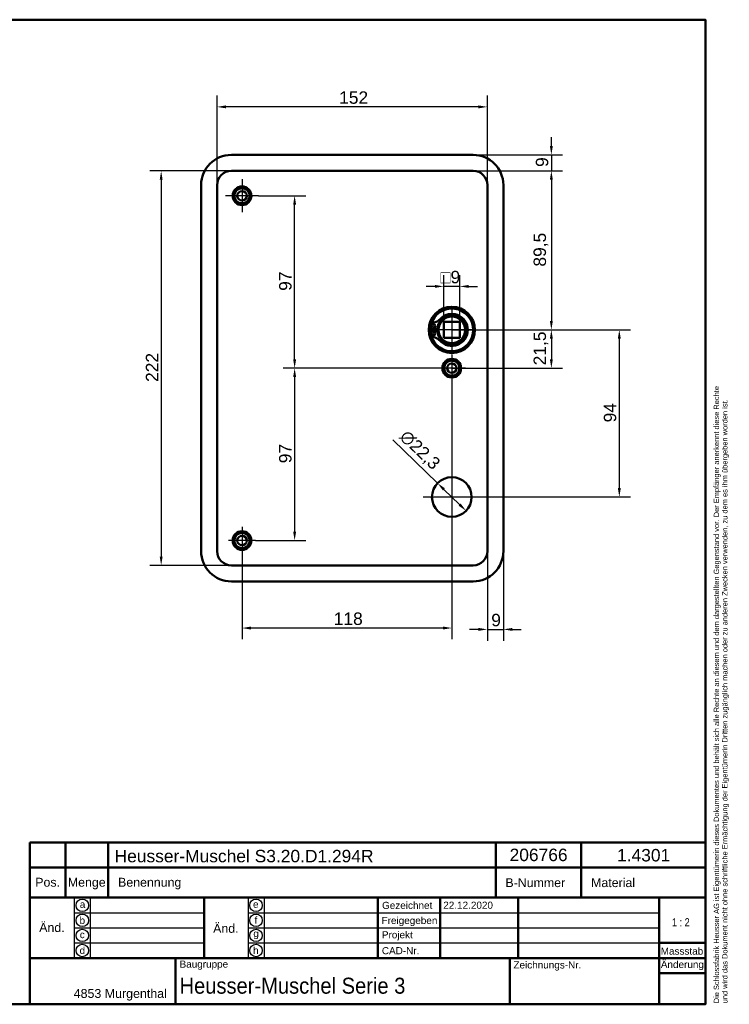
# Model space of a CAD drawing. Header units: millimetres. Extents: x 20 to 833, y 20 to 574.
# Tile 4 of 4: x 434 to 833, y 20 to 574. Entities that reach past the tile are written whole.
import ezdxf
from ezdxf.enums import TextEntityAlignment as Align

# ---------------------------------------------------------------- set-up
doc = ezdxf.new("R2010")
doc.units = ezdxf.units.MM
doc.header["$LTSCALE"] = 2
for name, color, linetype, lineweight in [('Bemaßungen(DIN)', 7, 'Continuous', 25), ('Mittelpunktmarkierung(DIN)', 7, 'Continuous', 25), ('Sichtbare Kanten(DIN)', 7, 'Continuous', 50), ('Skizziergeometrie(DIN)', 7, 'Continuous', 50), ('Skizzierlinie(DIN)', 7, 'Continuous', 25), ('Symbole(DIN)', 7, 'Continuous', 25)]:
    doc.layers.add(name, color=color, linetype=linetype, lineweight=lineweight)
doc.styles.add('Aktuell-DIN', font='arial.ttf')
doc.styles.add('STANDARD-DIN~0', font='arial.ttf')
doc.styles.add('Textstil10', font='arial.ttf')
doc.styles.add('Textstil41', font='arial.ttf', dxfattribs={"width": 0.8})
doc.styles.add('Textstil83', font='arial.ttf', dxfattribs={"width": 0.8})
doc.dimstyles.new('CAD-LAN', dxfattribs={"dimscale": 2, "dimtxt": 3.5, "dimasz": 2.5, "dimexe": 3.175, "dimexo": 0, "dimgap": 0.8, "dimtad": 1, "dimrnd": 1e-08, "dimtxsty": 'STANDARD-DIN~0', "dimcen": 0.09, "dimdle": 10, "dimclrd": 250, "dimclre": 250, "dimclrt": 250, "dimadec": 0, "dimazin": 2, "dimtfac": 1, "dimtmove": 0, "dimatfit": 3, "dimfxl": 1, "dimtolj": 1, "dimtzin": 0, "dimlwd": 25, "dimlwe": 25, "dimarcsym": 0})

# ---------------------------------------------------------------- blocks, each defined once
blk = doc.blocks.new('Ränder Standardrahmen')
at = {"layer": 'Skizziergeometrie(DIN)', "flags": 128}
blk.add_lwpolyline([(10, 10), (10, 287), (410, 287), (410, 10), (10, 10)], dxfattribs=at)
blk = doc.blocks.new('Schriftfelder Heusser')
at = {"layer": 'Skizziergeometrie(DIN)'}
for p, q in [((101, 229.92), (101, 236.92)), ((101, 236.92), (291, 236.92)), ((111, 229.92), (111, 236.92)), ((123, 229.92), (123, 236.92)), ((232, 229.92), (232, 236.92)), ((256, 229.92), (256, 236.92)), ((291, 236.92), (291, 229.92)), ((101, 191.42), (101, 229.92)), ((101, 229.92), (291, 229.92)), ((111, 229.92), (111, 221.42)), ((123, 229.92), (123, 221.42)), ((232, 229.92), (232, 221.42)), ((256, 229.92), (256, 221.42)), ((291, 229.92), (291, 191.42)), ((101, 221.42), (291, 221.42)), ((150, 221.42), (150, 204.42)), ((198.85, 221.42), (198.85, 204.42)), ((216.35, 221.42), (216.35, 204.42)), ((238.35, 221.42), (238.35, 204.42)), ((278, 221.42), (278, 191.42)), ((278, 208.67), (291, 208.67)), ((101, 204.42), (291, 204.42)), ((142, 204.42), (142, 191.42)), ((236, 204.42), (236, 191.42)), ((278, 200.17), (291, 200.17)), ((291, 191.42), (101, 191.42))]:
    blk.add_line(p, q, dxfattribs=at)
at = {"layer": 'Skizzierlinie(DIN)'}
for p, q in [((113.5, 221.42), (113.5, 204.42)), ((118, 221.42), (118, 204.42)), ((162.35, 221.42), (162.35, 204.42)), ((166.85, 221.42), (166.85, 204.42)), ((113.5, 217.17), (150, 217.17)), ((162.35, 217.17), (278, 217.17)), ((113.5, 212.92), (150, 212.92)), ((162.35, 212.92), (278, 212.92)), ((113.5, 208.67), (150, 208.67)), ((162.35, 208.67), (278, 208.67))]:
    blk.add_line(p, q, dxfattribs=at)
for centre in [(115.75, 219.25), (164.6, 219.25), (115.75, 215.04), (164.6, 215.04), (115.75, 210.79), (164.6, 210.79), (115.75, 206.54), (164.6, 206.54)]:
    blk.add_circle(centre, 1.75, dxfattribs=at)
at = {"layer": 'Symbole(DIN)', "color": 7, "insert": (293.33, 191.7), "char_height": 1.5, "width": 182.3003, "attachment_point": 1, "rotation": 90, "line_spacing_factor": 0.944221, "style": 'Aktuell-DIN'}
blk.add_mtext('\\fArial|b0|i0;\\H1.5000;Die Schlossfabrik Heusser AG ist Eigentümerin dieses Dokumentes und behält sich alle Rechte an diesem und dem dargestellten Gegenstand vor. Der Empfänger anerkennt diese Rechte\\Pund wird das Dokument nicht ohne schriftliche Ermächtigung der Eigentümerin Dritten zugänglich machen oder zu anderen Zwecken verwenden, zu dem es ihm übergeben worden ist.\\P ', dxfattribs=at)
at = {"layer": 'Symbole(DIN)', "color": 179, "true_color": 0x262659, "style": 'Aktuell-DIN'}
for s, insert, char_height, attachment_point in [('B-Nummer', (234.74, 225.62), 2.489, 4), ('Material', (265.02, 225.62), 2.489, 5), ('Pos.', (106, 227), 2.489, 2), ('Menge', (117, 227), 2.489, 2), ('Benennung', (125.81, 225.38), 2.489, 4), ('\\fArial|b0|i0;a', (115.81, 219.53), 2, 5), ('\\fArial|b0|i0;e', (164.54, 219.53), 2, 5), ('\\fArial|b0|i0;Gezeichnet', (200.05, 219.23), 2, 4), ('\\fArial|b0|i0;b', (115.75, 215), 2, 5), ('\\fArial|b0|i0;f', (164.55, 215.06), 2, 5), ('\\fArial|b0|i0;Freigegeben', (199.92, 216), 2, 1), ('\\fArial|b0|i0;c', (115.75, 211.01), 2, 5), ('\\fArial|b0|i0;g', (164.63, 211.05), 2, 5), ('\\fArial|b0|i0;Projekt', (200, 211.98), 2, 1), ('\\fArial|b0|i0;d', (115.76, 206.55), 2, 5), ('\\fArial|b0|i0;h', (164.55, 206.57), 2, 5), ('\\fArial|b0|i0;CAD-Nr.', (200, 207.5), 2, 1), ('\\fArial|b0|i0;\\H2.0000;Massstab', (284.39, 206.37), 2, 5), ('\\fArial|b0|i0;\\H2.0000;Baugruppe', (143.1, 203.73), 2, 1), ('\\fArial|b0|i0;Zeichnungs-Nr.', (237, 203.5), 2, 1), ('\\fArial|b0|i0;\\H2.5000;4853 Murgenthal', (113.33, 192.46), 2.5, 7)]:
    blk.add_mtext(s, dxfattribs=dict(at, insert=insert, char_height=char_height, attachment_point=attachment_point))
at = {"layer": 'Symbole(DIN)', "color": 179, "true_color": 0x262659, "attachment_point": 5, "style": 'Aktuell-DIN'}
for s, insert, char_height, width in [('Änd.', (107.21, 213), 2.489, 12.3494), ('Änd.', (156.12, 212.76), 2.489, 12.3494), ('\\fArial|b0|i0;Änderung', (284.51, 202.33), 2, 12.1143)]:
    blk.add_mtext(s, dxfattribs=dict(at, insert=insert, char_height=char_height, width=width))
at = {"layer": 'Symbole(DIN)', "color": 7, "insert": (143.1, 196.62), "char_height": 4.5, "width": 90.18, "attachment_point": 4, "style": 'Aktuell-DIN'}
blk.add_mtext('\\fArial|b0|i0;\\W0.90;\\H4.5000;Heusser-Muschel Serie 3', dxfattribs=at)
at = {"layer": 'Symbole(DIN)', "color": 179, "true_color": 0x262659, "style": 'Textstil10'}
blk.add_attdef('ERSTELLUNGSDATUM_001', (217.26, 218.29), '', height=2, dxfattribs=at)
at = {"layer": 'Symbole(DIN)', "color": 179, "true_color": 0x262659}
for tag, height, style, p in [('AUTOR', 2.49, 'Aktuell-DIN', (240.03, 219.26)), ('KONTROLLDATUM', 2, 'Textstil10', (217.42, 215.04)), ('KONTROLLIERT_VON', 2, 'Textstil10', (239.98, 215.05))]:
    blk.add_attdef(tag, text='', height=height, dxfattribs=dict(at, style=style)).set_placement(p, align=Align.MIDDLE_LEFT)
at = {"layer": 'Symbole(DIN)', "color": 7, "style": 'Textstil83', "width": 0.8}
blk.add_attdef('Anfänglicher_Ansichtsmaßstab_001', (281.57, 213.34), '', height=2.3, dxfattribs=at)
at = {"layer": 'Symbole(DIN)', "color": 179, "true_color": 0x262659, "style": 'Textstil10'}
blk.add_attdef('PROJEKT', text='', height=2, dxfattribs=at).set_placement((217.77, 209.72), align=Align.BOTTOM_LEFT)
at = {"layer": 'Symbole(DIN)', "color": 7, "style": 'Textstil41', "width": 0.8}
blk.add_attdef('STATUS', text='', height=5, dxfattribs=at).set_placement((284.53, 195.86), align=Align.MIDDLE_CENTER)
blk = doc.blocks.new('*D8')
at = {"layer": 'Bemaßungen(DIN)', "color": 250, "linetype": 'Continuous', "lineweight": 25, "true_color": 0x3f3f3f, "transparency": 16777216}
for p, q in [((545.33, 480.94), (545.33, 531.29)), ((697.33, 480.94), (697.33, 531.29)), ((692.33, 524.94), (550.33, 524.94))]:
    blk.add_line(p, q, dxfattribs=at)
at = {"layer": 'Bemaßungen(DIN)', "color": 250, "linetype": 'Continuous', "true_color": 0x3f3f3f, "transparency": 16777216}
for points in [[(550.33, 525.77), (550.33, 524.11), (545.33, 524.94)], [(692.33, 525.77), (692.33, 524.11), (697.33, 524.94)]]:
    blk.add_solid(points, dxfattribs=at)
at = {"layer": 'Defpoints', "color": 0, "linetype": 'Continuous', "transparency": 16777216}
for p in [(545.33, 524.94), (545.33, 480.94), (697.33, 480.94)]:
    blk.add_point(p, dxfattribs=at)
at = {"layer": 'Bemaßungen(DIN)', "color": 250, "linetype": 'Continuous', "lineweight": 25, "true_color": 0x3f3f3f, "transparency": 16777216, "insert": (613.96, 533.69), "char_height": 7, "attachment_point": 1, "style": 'STANDARD-DIN~0'}
blk.add_mtext('\\A1;152', dxfattribs=at)
blk = doc.blocks.new('*D9')
at = {"layer": 'Bemaßungen(DIN)', "color": 250, "linetype": 'Continuous', "lineweight": 25, "true_color": 0x3f3f3f, "transparency": 16777216}
for p, q in [((553.33, 488.94), (507.51, 488.94)), ((513.86, 483.94), (513.86, 271.94)), ((553.33, 266.94), (507.51, 266.94))]:
    blk.add_line(p, q, dxfattribs=at)
at = {"layer": 'Bemaßungen(DIN)', "color": 250, "linetype": 'Continuous', "true_color": 0x3f3f3f, "transparency": 16777216}
for points in [[(513.03, 483.94), (514.69, 483.94), (513.86, 488.94)], [(513.03, 271.94), (514.69, 271.94), (513.86, 266.94)]]:
    blk.add_solid(points, dxfattribs=at)
at = {"layer": 'Defpoints', "color": 0, "linetype": 'Continuous', "transparency": 16777216}
for p in [(553.33, 488.94), (513.86, 266.94), (553.33, 266.94)]:
    blk.add_point(p, dxfattribs=at)
at = {"layer": 'Bemaßungen(DIN)', "color": 250, "linetype": 'Continuous', "lineweight": 25, "true_color": 0x3f3f3f, "transparency": 16777216, "insert": (505.23, 370.18), "char_height": 7, "attachment_point": 1, "rotation": 90, "style": 'STANDARD-DIN~0'}
blk.add_mtext('\\A1;222', dxfattribs=at)
blk = doc.blocks.new('*D10')
at = {"layer": 'Bemaßungen(DIN)', "color": 250, "linetype": 'Continuous', "lineweight": 25, "true_color": 0x3f3f3f, "transparency": 16777216}
for p, q in [((689.33, 488.94), (739.68, 488.94)), ((733.33, 483.94), (733.33, 404.44)), ((677.33, 399.44), (739.68, 399.44))]:
    blk.add_line(p, q, dxfattribs=at)
at = {"layer": 'Bemaßungen(DIN)', "color": 250, "linetype": 'Continuous', "true_color": 0x3f3f3f, "transparency": 16777216}
for points in [[(732.49, 483.94), (734.16, 483.94), (733.33, 488.94)], [(732.49, 404.44), (734.16, 404.44), (733.33, 399.44)]]:
    blk.add_solid(points, dxfattribs=at)
at = {"layer": 'Defpoints', "color": 0, "linetype": 'Continuous', "transparency": 16777216}
for p in [(689.33, 488.94), (677.33, 399.44), (733.33, 399.44)]:
    blk.add_point(p, dxfattribs=at)
at = {"layer": 'Bemaßungen(DIN)', "color": 250, "linetype": 'Continuous', "lineweight": 25, "true_color": 0x3f3f3f, "transparency": 16777216, "insert": (723.31, 435.07), "char_height": 7, "attachment_point": 1, "rotation": 90, "style": 'STANDARD-DIN~0'}
blk.add_mtext('\\A1;89,5', dxfattribs=at)
blk = doc.blocks.new('*D11')
at = {"layer": 'Bemaßungen(DIN)', "color": 250, "linetype": 'Continuous', "lineweight": 25, "true_color": 0x3f3f3f, "transparency": 16777216}
for p, q in [((677.33, 399.44), (739.68, 399.44)), ((733.33, 394.44), (733.33, 382.94)), ((677.33, 377.94), (739.68, 377.94))]:
    blk.add_line(p, q, dxfattribs=at)
at = {"layer": 'Bemaßungen(DIN)', "color": 250, "linetype": 'Continuous', "true_color": 0x3f3f3f, "transparency": 16777216}
for points in [[(732.49, 394.44), (734.16, 394.44), (733.33, 399.44)], [(732.49, 382.94), (734.16, 382.94), (733.33, 377.94)]]:
    blk.add_solid(points, dxfattribs=at)
at = {"layer": 'Defpoints', "color": 0, "linetype": 'Continuous', "transparency": 16777216}
for p in [(677.33, 399.44), (677.33, 377.94), (733.33, 377.94)]:
    blk.add_point(p, dxfattribs=at)
at = {"layer": 'Bemaßungen(DIN)', "color": 250, "linetype": 'Continuous', "lineweight": 25, "true_color": 0x3f3f3f, "transparency": 16777216, "insert": (723.31, 379.51), "char_height": 7, "attachment_point": 1, "rotation": 90, "style": 'STANDARD-DIN~0'}
blk.add_mtext('\\A1;21,5', dxfattribs=at)
blk = doc.blocks.new('*D12')
at = {"layer": 'Bemaßungen(DIN)', "color": 250, "linetype": 'Continuous', "lineweight": 25, "true_color": 0x3f3f3f, "transparency": 16777216}
for p, q in [((677.33, 399.44), (777.9, 399.44)), ((771.55, 394.44), (771.55, 310.44)), ((677.33, 305.44), (777.9, 305.44))]:
    blk.add_line(p, q, dxfattribs=at)
at = {"layer": 'Bemaßungen(DIN)', "color": 250, "linetype": 'Continuous', "true_color": 0x3f3f3f, "transparency": 16777216}
for points in [[(770.71, 394.44), (772.38, 394.44), (771.55, 399.44)], [(770.71, 310.44), (772.38, 310.44), (771.55, 305.44)]]:
    blk.add_solid(points, dxfattribs=at)
at = {"layer": 'Defpoints', "color": 0, "linetype": 'Continuous', "transparency": 16777216}
for p in [(677.33, 399.44), (677.33, 305.44), (771.55, 305.44)]:
    blk.add_point(p, dxfattribs=at)
at = {"layer": 'Bemaßungen(DIN)', "color": 250, "linetype": 'Continuous', "lineweight": 25, "true_color": 0x3f3f3f, "transparency": 16777216, "insert": (762.8, 347.44), "char_height": 7, "attachment_point": 1, "rotation": 90, "style": 'STANDARD-DIN~0'}
blk.add_mtext('\\A1;94', dxfattribs=at)
blk = doc.blocks.new('*D13')
at = {"layer": 'Bemaßungen(DIN)', "color": 250, "linetype": 'Continuous', "lineweight": 25, "true_color": 0x3f3f3f, "transparency": 16777216}
for p, q in [((669.32, 313.2), (644.17, 337.61)), ((681.74, 301.16), (672.91, 309.72))]:
    blk.add_line(p, q, dxfattribs=at)
at = {"layer": 'Bemaßungen(DIN)', "color": 250, "linetype": 'Continuous', "true_color": 0x3f3f3f, "transparency": 16777216}
for points in [[(673.49, 310.32), (672.33, 309.12), (669.32, 313.2)], [(682.32, 301.75), (681.16, 300.56), (685.33, 297.67)]]:
    blk.add_solid(points, dxfattribs=at)
at = {"layer": 'Defpoints', "color": 0, "linetype": 'Continuous', "transparency": 16777216}
for p in [(669.32, 313.2), (685.33, 297.67)]:
    blk.add_point(p, dxfattribs=at)
at = {"layer": 'Bemaßungen(DIN)', "color": 250, "linetype": 'Continuous', "lineweight": 25, "true_color": 0x3f3f3f, "transparency": 16777216, "insert": (652.46, 343.84), "char_height": 7, "attachment_point": 1, "rotation": 315.8619, "style": 'STANDARD-DIN~0'}
blk.add_mtext('\\A1;∅22,3', dxfattribs=at)
blk = doc.blocks.new('*D14')
at = {"layer": 'Bemaßungen(DIN)', "color": 250, "linetype": 'Continuous', "lineweight": 25, "true_color": 0x3f3f3f, "transparency": 16777216}
for p, q in [((568.58, 474.94), (595.27, 474.94)), ((588.92, 382.94), (588.92, 469.94)), ((677.33, 377.94), (582.57, 377.94))]:
    blk.add_line(p, q, dxfattribs=at)
at = {"layer": 'Bemaßungen(DIN)', "color": 250, "linetype": 'Continuous', "true_color": 0x3f3f3f, "transparency": 16777216}
for points in [[(588.09, 469.94), (589.75, 469.94), (588.92, 474.94)], [(588.09, 382.94), (589.75, 382.94), (588.92, 377.94)]]:
    blk.add_solid(points, dxfattribs=at)
at = {"layer": 'Defpoints', "color": 0, "linetype": 'Continuous', "transparency": 16777216}
for p in [(568.58, 474.94), (588.92, 474.94), (677.33, 377.94)]:
    blk.add_point(p, dxfattribs=at)
at = {"layer": 'Bemaßungen(DIN)', "color": 250, "linetype": 'Continuous', "lineweight": 25, "true_color": 0x3f3f3f, "transparency": 16777216, "insert": (580.17, 421.43), "char_height": 7, "attachment_point": 1, "rotation": 90, "style": 'STANDARD-DIN~0'}
blk.add_mtext('\\A1;97', dxfattribs=at)
blk = doc.blocks.new('*D15')
at = {"layer": 'Bemaßungen(DIN)', "color": 250, "linetype": 'Continuous', "lineweight": 25, "true_color": 0x3f3f3f, "transparency": 16777216}
for p, q in [((677.33, 377.94), (582.57, 377.94)), ((588.92, 372.94), (588.92, 285.94)), ((566.98, 280.94), (595.27, 280.94))]:
    blk.add_line(p, q, dxfattribs=at)
at = {"layer": 'Bemaßungen(DIN)', "color": 250, "linetype": 'Continuous', "true_color": 0x3f3f3f, "transparency": 16777216}
for points in [[(588.09, 372.94), (589.75, 372.94), (588.92, 377.94)], [(588.09, 285.94), (589.75, 285.94), (588.92, 280.94)]]:
    blk.add_solid(points, dxfattribs=at)
at = {"layer": 'Defpoints', "color": 0, "linetype": 'Continuous', "transparency": 16777216}
for p in [(677.33, 377.94), (566.98, 280.94), (588.92, 280.94)]:
    blk.add_point(p, dxfattribs=at)
at = {"layer": 'Bemaßungen(DIN)', "color": 250, "linetype": 'Continuous', "lineweight": 25, "true_color": 0x3f3f3f, "transparency": 16777216, "insert": (580.17, 324.43), "char_height": 7, "attachment_point": 1, "rotation": 90, "style": 'STANDARD-DIN~0'}
blk.add_mtext('\\A1;97', dxfattribs=at)
blk = doc.blocks.new('*D16')
at = {"layer": 'Bemaßungen(DIN)', "color": 250, "linetype": 'Continuous', "lineweight": 25, "true_color": 0x3f3f3f, "transparency": 16777216}
for p, q in [((677.33, 370.29), (677.33, 225.36)), ((559.33, 273.29), (559.33, 225.36)), ((672.33, 231.71), (564.33, 231.71))]:
    blk.add_line(p, q, dxfattribs=at)
at = {"layer": 'Bemaßungen(DIN)', "color": 250, "linetype": 'Continuous', "true_color": 0x3f3f3f, "transparency": 16777216}
for points in [[(564.33, 232.55), (564.33, 230.88), (559.33, 231.71)], [(672.33, 232.55), (672.33, 230.88), (677.33, 231.71)]]:
    blk.add_solid(points, dxfattribs=at)
at = {"layer": 'Defpoints', "color": 0, "linetype": 'Continuous', "transparency": 16777216}
for p in [(677.33, 370.29), (559.33, 273.29), (559.33, 231.71)]:
    blk.add_point(p, dxfattribs=at)
at = {"layer": 'Bemaßungen(DIN)', "color": 250, "linetype": 'Continuous', "lineweight": 25, "true_color": 0x3f3f3f, "transparency": 16777216, "insert": (610.92, 240.46), "char_height": 7, "attachment_point": 1, "style": 'STANDARD-DIN~0'}
blk.add_mtext('\\A1;118', dxfattribs=at)
blk = doc.blocks.new('*D17')
at = {"layer": 'Bemaßungen(DIN)', "color": 250, "linetype": 'Continuous', "lineweight": 25, "true_color": 0x3f3f3f, "transparency": 16777216}
for p, q in [((697.33, 274.94), (697.33, 224.59)), ((706.33, 274.94), (706.33, 224.59)), ((692.33, 230.94), (687.33, 230.94)), ((697.33, 230.94), (706.33, 230.94)), ((711.33, 230.94), (716.33, 230.94))]:
    blk.add_line(p, q, dxfattribs=at)
at = {"layer": 'Bemaßungen(DIN)', "color": 250, "linetype": 'Continuous', "true_color": 0x3f3f3f, "transparency": 16777216}
for points in [[(692.33, 231.77), (692.33, 230.11), (697.33, 230.94)], [(711.33, 231.77), (711.33, 230.11), (706.33, 230.94)]]:
    blk.add_solid(points, dxfattribs=at)
at = {"layer": 'Defpoints', "color": 0, "linetype": 'Continuous', "transparency": 16777216}
for p in [(697.33, 274.94), (706.33, 274.94), (706.33, 230.94)]:
    blk.add_point(p, dxfattribs=at)
at = {"layer": 'Bemaßungen(DIN)', "color": 250, "linetype": 'Continuous', "lineweight": 25, "true_color": 0x3f3f3f, "transparency": 16777216, "insert": (699.52, 239.69), "char_height": 7, "attachment_point": 1, "style": 'STANDARD-DIN~0'}
blk.add_mtext('\\A1;9', dxfattribs=at)
blk = doc.blocks.new('*D18')
at = {"layer": 'Bemaßungen(DIN)', "color": 250, "linetype": 'Continuous', "lineweight": 25, "true_color": 0x3f3f3f, "transparency": 16777216}
for p, q in [((733.33, 502.94), (733.33, 507.94)), ((689.33, 497.94), (739.68, 497.94)), ((733.33, 497.94), (733.33, 488.94)), ((689.33, 488.94), (739.68, 488.94)), ((733.33, 483.94), (733.33, 478.94))]:
    blk.add_line(p, q, dxfattribs=at)
at = {"layer": 'Bemaßungen(DIN)', "color": 250, "linetype": 'Continuous', "true_color": 0x3f3f3f, "transparency": 16777216}
for points in [[(732.49, 502.94), (734.16, 502.94), (733.33, 497.94)], [(732.49, 483.94), (734.16, 483.94), (733.33, 488.94)]]:
    blk.add_solid(points, dxfattribs=at)
at = {"layer": 'Defpoints', "color": 0, "linetype": 'Continuous', "transparency": 16777216}
for p in [(689.33, 497.94), (689.33, 488.94), (733.33, 488.94)]:
    blk.add_point(p, dxfattribs=at)
at = {"layer": 'Bemaßungen(DIN)', "color": 250, "linetype": 'Continuous', "lineweight": 25, "true_color": 0x3f3f3f, "transparency": 16777216, "insert": (724.58, 491.14), "char_height": 7, "attachment_point": 1, "rotation": 90, "style": 'STANDARD-DIN~0'}
blk.add_mtext('\\A1;9', dxfattribs=at)
blk = doc.blocks.new('*D19')
at = {"layer": 'Bemaßungen(DIN)', "color": 250, "linetype": 'Continuous', "lineweight": 25, "true_color": 0x3f3f3f, "transparency": 16777216}
for p, q in [((672.83, 403.94), (672.83, 430.29)), ((681.83, 403.94), (681.83, 430.29)), ((667.83, 423.94), (662.83, 423.94)), ((681.83, 423.94), (672.83, 423.94)), ((686.83, 423.94), (691.83, 423.94))]:
    blk.add_line(p, q, dxfattribs=at)
at = {"layer": 'Bemaßungen(DIN)', "color": 250, "linetype": 'Continuous', "true_color": 0x3f3f3f, "transparency": 16777216}
for points in [[(667.83, 424.77), (667.83, 423.11), (672.83, 423.94)], [(686.83, 424.77), (686.83, 423.11), (681.83, 423.94)]]:
    blk.add_solid(points, dxfattribs=at)
at = {"layer": 'Defpoints', "color": 0, "linetype": 'Continuous', "transparency": 16777216}
for p in [(672.83, 423.94), (672.83, 403.94), (681.83, 403.94)]:
    blk.add_point(p, dxfattribs=at)
at = {"layer": 'Bemaßungen(DIN)', "color": 250, "linetype": 'Continuous', "lineweight": 25, "true_color": 0x3f3f3f, "transparency": 16777216, "insert": (670.95, 432.69), "char_height": 7, "attachment_point": 1, "style": 'STANDARD-DIN~0'}
blk.add_mtext('\\A1;\\fAIGDT|b0|i0;\\H7.0000;o\\fArial|b0|i0;\\H7.0000;9', dxfattribs=at)

msp = doc.modelspace()

# ---------------------------------------------------------------- linework, layer by layer
at = {"layer": 'Mittelpunktmarkierung(DIN)', "linetype": 'Continuous'}
for p, q in [((559.326, 484.189), (559.326, 465.689)), ((568.576, 474.939), (550.076, 474.939)), ((677.326, 411.939), (677.326, 386.939)), ((689.826, 399.439), (664.826, 399.439)), ((677.326, 385.589), (677.326, 370.289)), ((684.976, 377.939), (669.676, 377.939)), ((677.326, 321.589), (677.326, 289.289)), ((693.476, 305.439), (661.176, 305.439)), ((559.326, 288.589), (559.326, 273.289)), ((566.976, 280.939), (551.676, 280.939))]:
    msp.add_line(p, q, dxfattribs=at)
at = {"layer": 'Sichtbare Kanten(DIN)'}
for p, q in [((553.326, 497.939), (689.326, 497.939)), ((689.326, 488.939), (553.326, 488.939)), ((536.326, 274.939), (536.326, 480.939)), ((545.326, 480.939), (545.326, 274.939)), ((697.326, 274.939), (697.326, 480.939)), ((706.326, 480.939), (706.326, 274.939)), ((665.419, 400.055), (665.419, 401.44)), ((669.119, 400.055), (665.419, 400.055)), ((672.826, 403.939), (672.826, 394.939)), ((681.826, 403.939), (672.826, 403.939)), ((681.826, 394.939), (681.826, 403.939)), ((665.419, 398.822), (669.119, 398.822)), ((665.419, 397.438), (665.419, 398.822)), ((672.826, 394.939), (681.826, 394.939)), ((553.326, 266.939), (689.326, 266.939)), ((689.326, 257.939), (553.326, 257.939))]:
    msp.add_line(p, q, dxfattribs=at)
for centre, radius in [((559.326, 474.939), 5.25), ((559.326, 474.939), 4.25), ((559.326, 474.939), 2.65), ((677.326, 399.439), 13), ((677.326, 399.439), 12.5), ((677.326, 399.439), 8), ((677.326, 399.439), 7.5), ((667.269, 401.67), 0.85), ((667.269, 397.207), 0.85), ((677.326, 377.939), 5.25), ((677.326, 377.939), 4.25), ((677.326, 377.939), 2.65), ((677.326, 305.439), 11.15), ((559.326, 280.939), 5.25), ((559.326, 280.939), 4.25), ((559.326, 280.939), 2.65)]:
    msp.add_circle(centre, radius, dxfattribs=at)
for centre, radius, start, end in [((553.326, 480.939), 17, 90, 180), ((689.326, 480.939), 17, 0, 90), ((553.326, 480.939), 8, 90, 180), ((689.326, 480.939), 8, 0, 90), ((677.326, 399.439), 12, 194.7921, 165.2079), ((664.679, 411.809), 8.725, 284.80219, 315.63645), ((676.593, 399.439), 7.5, 130.96945, 175.28369), ((677.326, 399.439), 9, 220.90334, 139.09666), ((677.326, 399.439), 8.967, 224.36355, 135.63645), ((677.326, 399.439), 12, 172.89827, 187.10173), ((667.419, 401.44), 2, 104.80219, 180), ((677.326, 399.439), 9, 176.0711, 183.9289), ((677.326, 399.439), 8.2, 163.43926, 196.56074), ((667.419, 397.438), 2, 180, 255.19781), ((664.679, 387.069), 8.725, 44.36355, 75.19781), ((676.593, 399.439), 7.5, 184.71631, 229.03055), ((553.326, 274.939), 17, 180, 270), ((553.326, 274.939), 8, 180, 270), ((689.326, 274.939), 8, 270, 0), ((689.326, 274.939), 17, 270, 0)]:
    msp.add_arc(centre, radius, start, end, dxfattribs=at)

# ---------------------------------------------------------------- block references
at = {"xscale": 2, "yscale": 2, "zscale": 2}
msp.add_blockref('Ränder Standardrahmen', (0, 0), dxfattribs=at)
msp.add_blockref('Schriftfelder Heusser', (238, -362.833), dxfattribs=at).add_auto_attribs({'ERSTELLUNGSDATUM_001': '22.12.2020', 'Anfänglicher_Ansichtsmaßstab_001': '1 : 2'})

# ---------------------------------------------------------------- texts
at = {"layer": 'Symbole(DIN)', "color": 7, "char_height": 7, "attachment_point": 1, "style": 'Aktuell-DIN'}
for s, insert, width in [('{\\fArial|b0|i0;\\H7.0000;Heusser-Muschel S3.20.D1.294R}', (487.659, 106.906), 145.65549), ('{\\fArial|b0|i0;\\H7.0000;206766}', (709.83, 107.58), 32.62043), ('{\\fArial|b0|i0;\\H7.0000;1.4301}', (770.274, 107.401), 29.89939)]:
    msp.add_mtext(s, dxfattribs=dict(at, insert=insert, width=width))

# ---------------------------------------------------------------- dimensions: what is measured, and where the dimension line sits
at = {"layer": 'Bemaßungen(DIN)', "color": 250, "linetype": 'Continuous', "lineweight": 25, "true_color": 0x3f3f3f}
for base, p1, p2, override, picture, middle in [((545.326, 524.939), (697.326, 480.939), (545.326, 480.939), {"dimgap": 0.8, "dimdec": 2, "dimtol": 0, "dimlim": 0, "dimtp": 0, "dimtm": 0, "dimtdec": 2, "dimtofl": 0, "dimatfit": 1}, '*D8', (621.326, 524.939)), ((706.326, 230.939), (697.326, 274.939), (706.326, 274.939), {"dimgap": 0.8, "dimdec": 2, "dimtol": 0, "dimlim": 0, "dimtp": 0, "dimtm": 0, "dimtdec": 2, "dimtofl": 1, "dimatfit": 1}, '*D17', (701.826, 230.939))]:
    dim = msp.add_linear_dim(base=base, p1=p1, p2=p2, dimstyle='CAD-LAN', override=override, dxfattribs=at)
    dim.commit()
    dim.dimension.update_dxf_attribs({"geometry": picture, "text_midpoint": middle, "dimtype": 160})
for base, p1, p2, angle, override, picture, middle in [((733.326, 488.939), (689.326, 497.939), (689.326, 488.939), 270, {"dimgap": 0.8, "dimdec": 2, "dimtol": 0, "dimlim": 0, "dimtp": 0, "dimtm": 0, "dimtdec": 2, "dimtofl": 1, "dimatfit": 1}, '*D18', (733.326, 493.439)), ((513.862, 266.939), (553.326, 488.939), (553.326, 266.939), 90, {"dimgap": 0.8, "dimdec": 2, "dimtol": 0, "dimlim": 0, "dimtp": 0, "dimtm": 0, "dimtdec": 2, "dimtofl": 0, "dimatfit": 1}, '*D9', (513.862, 377.939)), ((733.326, 399.439), (689.326, 488.939), (677.326, 399.439), 90, {"dimgap": 0.8, "dimdec": 2, "dimtol": 0, "dimlim": 0, "dimtp": 0, "dimtm": 0, "dimtdec": 2, "dimtofl": 0, "dimatfit": 1}, '*D10', (733.326, 444.189)), ((588.922, 474.939), (677.326, 377.939), (568.576, 474.939), 90, {"dimgap": 0.8, "dimdec": 2, "dimtol": 0, "dimlim": 0, "dimtp": 0, "dimtm": 0, "dimtdec": 2, "dimtofl": 0, "dimatfit": 1}, '*D14', (588.922, 426.439)), ((733.326, 377.939), (677.326, 399.439), (677.326, 377.939), 90, {"dimgap": 0.8, "dimdec": 2, "dimtol": 0, "dimlim": 0, "dimtp": 0, "dimtm": 0, "dimtdec": 2, "dimtofl": 0, "dimatfit": 1}, '*D11', (733.326, 388.689)), ((771.547, 305.439), (677.326, 399.439), (677.326, 305.439), 90, {"dimgap": 0.8, "dimdec": 2, "dimtol": 0, "dimlim": 0, "dimtp": 0, "dimtm": 0, "dimtdec": 2, "dimtofl": 0, "dimatfit": 1}, '*D12', (771.547, 352.439)), ((588.922, 280.939), (677.326, 377.939), (566.976, 280.939), 90, {"dimgap": 0.8, "dimdec": 2, "dimtol": 0, "dimlim": 0, "dimtp": 0, "dimtm": 0, "dimtdec": 2, "dimtofl": 0, "dimatfit": 1}, '*D15', (588.922, 329.439)), ((559.326, 231.713), (677.326, 370.289), (559.326, 273.289), 180, {"dimgap": 0.8, "dimdec": 2, "dimtol": 0, "dimlim": 0, "dimtp": 0, "dimtm": 0, "dimtdec": 2, "dimtofl": 0, "dimatfit": 1}, '*D16', (618.326, 231.713))]:
    dim = msp.add_linear_dim(base=base, p1=p1, p2=p2, angle=angle, dimstyle='CAD-LAN', override=override, dxfattribs=at)
    dim.commit()
    dim.dimension.update_dxf_attribs({"geometry": picture, "text_midpoint": middle, "dimtype": 160})
dim = msp.add_linear_dim(base=(672.826, 423.939), p1=(681.826, 403.939), p2=(672.826, 403.939), angle=180, text='\\fAIGDT|b0|i0;\\H7.0000;o\\fArial|b0|i0;\\H7.0000;<>', dimstyle='CAD-LAN', override={"dimgap": 0.8, "dimdec": 2, "dimtol": 0, "dimlim": 0, "dimtp": 0, "dimtm": 0, "dimtdec": 2, "dimtofl": 1, "dimatfit": 1}, dxfattribs=at)
dim.commit()
dim.dimension.update_dxf_attribs({"geometry": '*D19', "text_midpoint": (677.326, 423.939), "dimtype": 160})
dim = msp.add_diameter_dim_2p(p1=(685.328, 297.674), p2=(669.324, 313.203), dimstyle='CAD-LAN', override={"dimgap": 0.8, "dimdec": 2, "dimlfac": 1, "dimtol": 0, "dimlim": 0, "dimtp": 0, "dimtm": 0, "dimtdec": 2, "dimatfit": 2}, dxfattribs=at)
dim.commit()
dim.dimension.update_dxf_attribs({"geometry": '*D13', "text_midpoint": (654.581, 327.51), "dimtype": 163})

doc.saveas('drawing.dxf')
